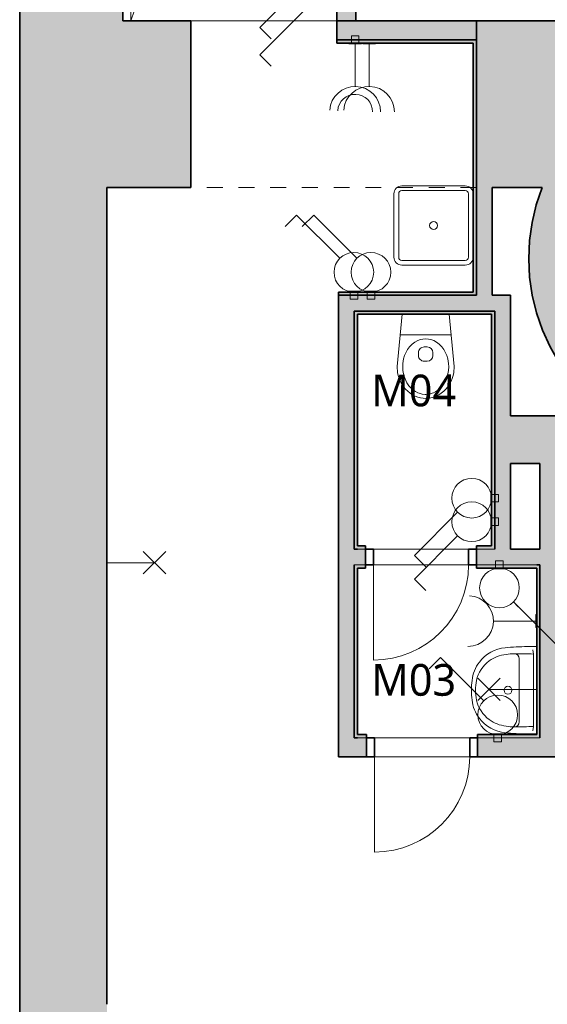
# Model space of a CAD drawing. Header units: metres. Extents: x -0.2 to 46.6, y -4.9 to 28.
# Tile 2 of 15: x -0.2 to 3.1, y 8.5 to 14.8. Entities that reach past the tile are written whole.
import ezdxf

# ---------------------------------------------------------------- set-up
doc = ezdxf.new("R2010")
doc.units = ezdxf.units.M
doc.linetypes.add('AV - Cerch_ 1 tecka 4mm', pattern=[0.006, 0.004, -0.001, 0, -0.001])
doc.layers.add('AV-MISTNOSTI', color=5, linetype='Continuous', lineweight=5, true_color=0x0000ff)
doc.layers.add('AV-TEXTY', color=5, linetype='Continuous', lineweight=13, true_color=0x0000ff)
for name, color, linetype, lineweight in [('AV-SRAFY', 7, 'Continuous', 35), ('AV-STAVBA', 7, 'Continuous', 18), ('AV-VYBAVENI', 7, 'Continuous', 18)]:
    doc.layers.add(name, color=color, linetype=linetype, lineweight=lineweight)
doc.styles.add('Trebuchet MS_B', font='trebuc.ttf', dxfattribs={"height": 0.2})

# ---------------------------------------------------------------- blocks, each defined once
blk = doc.blocks.new('DO_1-L_Obl_ - 600x1970-961081-1NP mezipatro')
at = {"layer": 'AV-STAVBA', "color": 254, "true_color": 0xcccccc}
for p, q in [((0.3, 0.53), (0.3, -0.07)), ((-0.3, -0.07), (0.3, -0.07)), ((-0.3, -0.19), (-0.3, -0.07)), ((0.3, -0.19), (0.3, -0.07)), ((0.3, -0.07), (0.3, -0.19)), ((-0.35, -0.19), (-0.3, -0.19)), ((-0.3, -0.19), (0.3, -0.19)), ((0.3, -0.19), (0.35, -0.19))]:
    blk.add_line(p, q, dxfattribs=at)
at = {"layer": 'AV-STAVBA', "color": 254, "lineweight": 35, "true_color": 0xcccccc}
for p, q in [((-0.3, -0.07), (-0.35, -0.07)), ((-0.35, -0.07), (-0.35, -0.19)), ((-0.3, -0.19), (-0.3, -0.07)), ((0.35, -0.07), (0.3, -0.07)), ((0.3, -0.07), (0.3, -0.19)), ((0.35, -0.19), (0.35, -0.07)), ((-0.35, -0.19), (-0.3, -0.19)), ((0.3, -0.19), (0.35, -0.19))]:
    blk.add_line(p, q, dxfattribs=at)
at = {"layer": 'AV-STAVBA', "color": 254, "linetype": 'AV - Cerch_ 1 tecka 4mm', "true_color": 0xcccccc}
for p, q in [((-0.3, -0.07), (0.3, -0.07)), ((-0.35, -0.19), (0.35, -0.19)), ((-0.3, -0.19), (0.3, -0.19))]:
    blk.add_line(p, q, dxfattribs=at)
at = {"layer": 'AV-STAVBA', "color": 254, "true_color": 0xcccccc}
blk.add_arc((0.3, -0.07), 0.6, 90, 180, dxfattribs=at)
blk = doc.blocks.new('DO_1-L_Obl_ - 600x1970-961458-1NP mezipatro')
at = {"layer": 'AV-STAVBA', "color": 254, "true_color": 0xcccccc}
for p, q in [((0.3, 0.52), (0.3, -0.08)), ((-0.3, -0.08), (0.3, -0.08)), ((-0.3, -0.18), (-0.3, -0.08)), ((0.3, -0.18), (0.3, -0.08)), ((0.3, -0.08), (0.3, -0.18)), ((-0.35, -0.18), (-0.3, -0.18)), ((-0.3, -0.18), (0.3, -0.18)), ((0.3, -0.18), (0.35, -0.18))]:
    blk.add_line(p, q, dxfattribs=at)
at = {"layer": 'AV-STAVBA', "color": 254, "lineweight": 35, "true_color": 0xcccccc}
for p, q in [((-0.3, -0.08), (-0.35, -0.08)), ((-0.35, -0.08), (-0.35, -0.18)), ((-0.3, -0.18), (-0.3, -0.08)), ((0.35, -0.08), (0.3, -0.08)), ((0.3, -0.08), (0.3, -0.18)), ((0.35, -0.18), (0.35, -0.08)), ((-0.35, -0.18), (-0.3, -0.18)), ((0.3, -0.18), (0.35, -0.18))]:
    blk.add_line(p, q, dxfattribs=at)
at = {"layer": 'AV-STAVBA', "color": 254, "linetype": 'AV - Cerch_ 1 tecka 4mm', "true_color": 0xcccccc}
for p, q in [((-0.3, -0.08), (0.3, -0.08)), ((-0.35, -0.18), (0.35, -0.18)), ((-0.3, -0.18), (0.3, -0.18))]:
    blk.add_line(p, q, dxfattribs=at)
at = {"layer": 'AV-STAVBA', "color": 254, "true_color": 0xcccccc}
blk.add_arc((0.3, -0.08), 0.6, 90, 180, dxfattribs=at)
blk = doc.blocks.new('GM_Otvor_obdélníkový - 1800x2300-961583-1NP mezipatro')
at = {"layer": 'AV-STAVBA', "color": 254, "linetype": 'AV - Cerch_ 1 tecka 4mm', "lineweight": 13, "true_color": 0xcccccc}
for p, q in [((-0.9, 0.525), (0.9, 0.525)), ((-0.9, -0.525), (0.9, -0.525)), ((-0.9, -0.525), (0.9, -0.525))]:
    blk.add_line(p, q, dxfattribs=at)
blk = doc.blocks.new('GM_Void_valená klenba - GM_Void_valená klenba-1524312-1NP mezipatro')
at = {"layer": 'AV-STAVBA', "color": 254, "linetype": 'AV - Cerch_ 1 tecka 4mm', "lineweight": 13, "true_color": 0xcccccc}
for p, q in [((-0.55, 2.395), (-0.55, -2.445)), ((-0.55, 2.395), (0.55, 2.395)), ((0.55, 2.395), (0.55, -2.445)), ((-0.55, -2.445), (0.55, -2.445))]:
    blk.add_line(p, q, dxfattribs=at)
for centre, start, end in [((0, 3.7905), 248.48981, 291.51019), ((0, -3.8405), 68.48981, 111.51019)]:
    blk.add_arc(centre, 1.5, start, end, dxfattribs=at)
blk = doc.blocks.new('Koncepční umyvadlo - 550x400-1470811-1NP mezipatro')
at = {"layer": 'AV-VYBAVENI', "color": 254, "true_color": 0xcccccc}
for p, q in [((-0.15, 0.0696), (-0.15, 0.01)), ((-0.075, 0.12), (0.125, 0.12)), ((0.125, 0.12), (0.325, 0.12)), ((0.4, 0.01), (0.4, 0.0696)), ((-0.13, 0.0342), (-0.1027, 0.03)), ((-0.1027, 0.03), (0.3527, 0.03)), ((0.3527, 0.03), (0.38, 0.0342))]:
    blk.add_line(p, q, dxfattribs=at)
blk.add_circle((0.125, 0.191), 0.025, dxfattribs=at)
for centre, radius, start, end in [((0.1108, 0.183), 0.2128, 102.9464, 143.51515), ((0.087, 0.1893), 0.2291, 95.97223, 127.42411), ((0.125, 0.0213), 0.4007, 81.12195, 98.87805), ((0.125, -0.0054), 0.4007, 81.12195, 98.87805), ((0.163, 0.1893), 0.2291, 52.57589, 84.02777), ((0.1392, 0.183), 0.2128, 36.48485, 77.0536), ((0.0863, 0.1873), 0.2303, 126.98722, 174.63967), ((0.1637, 0.1873), 0.2303, 5.36033, 53.01278), ((0.1142, 0.1817), 0.2163, 143.76118, 174.20939), ((0.1358, 0.1817), 0.2163, 5.79061, 36.23882), ((1.3731, 0.0627), 1.5231, 174.49277, 179.73823), ((0.092, 0.1621), 0.1973, 167.88867, 183.52869), ((0.158, 0.1621), 0.1973, 356.47131, 12.11133), ((-1.1231, 0.0627), 1.5231, 0.26177, 5.50723), ((1.2179, 0.1148), 1.3234, 178.47706, 183.67527), ((-0.075, 0.15), 0.03, 180, 270), ((0.325, 0.15), 0.03, 270, 360), ((-0.9659, 0.1148), 1.3213, 356.32077, 1.52691)]:
    blk.add_arc(centre, radius, start, end, dxfattribs=at)
blk = doc.blocks.new('Koncepční WC - WC NADRZ-1470814-1NP mezipatro')
at = {"layer": 'AV-VYBAVENI', "color": 254, "lineweight": 13, "true_color": 0xcccccc}
for p, q in [((0.0218, 0.5074), (0.0069, 0.4953)), ((0.0377, 0.5177), (0.0218, 0.5074)), ((0.0541, 0.526), (0.0377, 0.5177)), ((0.0564, 0.4971), (0.0398, 0.4856)), ((0.0708, 0.5323), (0.0541, 0.526)), ((0.0707, 0.5044), (0.0564, 0.4971)), ((0.0799, 0.5081), (0.0707, 0.5044)), ((0.0876, 0.5367), (0.0708, 0.5323)), ((0.0987, 0.513), (0.0799, 0.5081)), ((0.1042, 0.5392), (0.0876, 0.5367)), ((0.117, 0.515), (0.0987, 0.513)), ((0.1203, 0.54), (0.1042, 0.5392)), ((0.1203, 0.515), (0.117, 0.515)), ((0.1365, 0.5392), (0.1203, 0.54)), ((0.1237, 0.515), (0.1203, 0.515)), ((0.142, 0.513), (0.1237, 0.515)), ((0.1531, 0.5367), (0.1365, 0.5392)), ((0.1607, 0.5081), (0.142, 0.513)), ((0.1699, 0.5323), (0.1531, 0.5367)), ((0.1699, 0.5044), (0.1607, 0.5081)), ((0.1866, 0.526), (0.1699, 0.5323)), ((0.1842, 0.4971), (0.1699, 0.5044)), ((0.2008, 0.4856), (0.1842, 0.4971)), ((0.203, 0.5177), (0.1866, 0.526)), ((0.2188, 0.5074), (0.203, 0.5177)), ((0.2338, 0.4953), (0.2188, 0.5074)), ((-0.0303, 0.4494), (-0.0396, 0.4319)), ((-0.0194, 0.4661), (-0.0303, 0.4494)), ((-0.007, 0.4814), (-0.0194, 0.4661)), ((0.0069, 0.4953), (-0.007, 0.4814)), ((0.0018, 0.4409), (-0.0051, 0.4278)), ((0.0148, 0.4601), (0.0018, 0.4409)), ((0.0314, 0.4782), (0.0148, 0.4601)), ((0.0398, 0.4856), (0.0314, 0.4782)), ((0.2093, 0.4782), (0.2008, 0.4856)), ((0.2258, 0.4601), (0.2093, 0.4782)), ((0.2388, 0.4409), (0.2258, 0.4601)), ((0.2476, 0.4814), (0.2338, 0.4953)), ((0.2458, 0.4278), (0.2388, 0.4409)), ((0.2601, 0.4661), (0.2476, 0.4814)), ((0.271, 0.4494), (0.2601, 0.4661)), ((0.2802, 0.4319), (0.271, 0.4494)), ((-0.0567, 0.3764), (-0.0597, 0.34)), ((-0.0527, 0.395), (-0.0567, 0.3764)), ((-0.047, 0.4136), (-0.0527, 0.395)), ((-0.0396, 0.4319), (-0.047, 0.4136)), ((-0.0197, 0.3855), (-0.0233, 0.3644)), ((-0.0139, 0.4061), (-0.0197, 0.3855)), ((-0.0051, 0.4278), (-0.0139, 0.4061)), ((0.2546, 0.4061), (0.2458, 0.4278)), ((0.2603, 0.3855), (0.2546, 0.4061)), ((0.2639, 0.3644), (0.2603, 0.3855)), ((0.2877, 0.4136), (0.2802, 0.4319)), ((0.2934, 0.395), (0.2877, 0.4136)), ((0.2973, 0.3764), (0.2934, 0.395)), ((0.3003, 0.34), (0.2973, 0.3764)), ((-0.0597, 0.34), (-0.0288, 0.01)), ((-0.0233, 0.3644), (-0.0247, 0.342)), ((-0.0247, 0.342), (-0.0237, 0.3197)), ((-0.0237, 0.3197), (-0.019, 0.2916)), ((0.2597, 0.2916), (0.2644, 0.3197)), ((0.2653, 0.342), (0.2639, 0.3644)), ((0.2644, 0.3197), (0.2653, 0.342)), ((0.2695, 0.01), (0.3003, 0.34)), ((-0.019, 0.2916), (-0.0125, 0.2698)), ((-0.0125, 0.2698), (-0.0032, 0.2484)), ((-0.0032, 0.2484), (0.0063, 0.2319)), ((0.0753, 0.2508), (0.0753, 0.2704)), ((0.1103, 0.3054), (0.1203, 0.3054)), ((0.1203, 0.3054), (0.1303, 0.3054)), ((0.1653, 0.2508), (0.1653, 0.2704)), ((0.2344, 0.2319), (0.2439, 0.2484)), ((0.2439, 0.2484), (0.2532, 0.2698)), ((0.2532, 0.2698), (0.2597, 0.2916)), ((0.0063, 0.2319), (0.0188, 0.2151)), ((0.0188, 0.2151), (0.0344, 0.199)), ((0.0344, 0.199), (0.0515, 0.1859)), ((0.1203, 0.2158), (0.1103, 0.2158)), ((0.1303, 0.2158), (0.1203, 0.2158)), ((0.1891, 0.1859), (0.2063, 0.199)), ((0.2063, 0.199), (0.2219, 0.2151)), ((0.2219, 0.2151), (0.2344, 0.2319)), ((-0.0409, 0.1398), (0.1203, 0.1398)), ((0.0515, 0.1859), (0.0699, 0.1759)), ((0.0699, 0.1759), (0.0885, 0.1693)), ((0.0885, 0.1693), (0.102, 0.1664)), ((0.102, 0.1664), (0.1203, 0.165)), ((0.1203, 0.165), (0.1387, 0.1664)), ((0.1203, 0.1398), (0.2816, 0.1398)), ((0.1387, 0.1664), (0.1521, 0.1693)), ((0.1521, 0.1693), (0.1708, 0.1759)), ((0.1708, 0.1759), (0.1891, 0.1859))]:
    blk.add_line(p, q, dxfattribs=at)
for centre, start, end in [((0.1103, 0.2704), 90, 180), ((0.1103, 0.2508), 180, 270), ((0.1303, 0.2704), 360, 90), ((0.1303, 0.2508), 270, 0)]:
    blk.add_arc(centre, 0.035, start, end, dxfattribs=at)
blk = doc.blocks.new('Koncepční dřez - Dřez-607565-1NP mezipatro')
at = {"layer": 'AV-VYBAVENI', "color": 254, "true_color": 0xcccccc}
for p, q in [((-0.2, 0.25), (0.2, 0.25)), ((-0.25, 0.2), (-0.25, -0.2)), ((-0.22, 0.2), (-0.22, -0.2)), ((0.2, 0.22), (-0.2, 0.22)), ((0.22, -0.2), (0.22, 0.2)), ((-0.2, -0.22), (0.2, -0.22)), ((-0.2, -0.25), (0.2, -0.25))]:
    blk.add_line(p, q, dxfattribs=at)
blk.add_circle((0, 0), 0.025, dxfattribs=at)
for centre, radius, start, end in [((-0.2, 0.2), 0.05, 90, 180), ((0.2, 0.2), 0.05, 360, 90), ((-0.2, 0.2), 0.02, 90, 180), ((0.2, 0.2), 0.02, 360, 90), ((-0.2, -0.2), 0.05, 180, 270), ((-0.2, -0.2), 0.02, 180, 270), ((0.2, -0.2), 0.02, 270, 360), ((0.2, -0.2), 0.05, 270, 360)]:
    blk.add_arc(centre, radius, start, end, dxfattribs=at)
blk = doc.blocks.new('D0089 - 1514 - OÚPSŘ_Benešova_rvt-1-1NP mezipatro')
at = {"layer": 'AV-SRAFY', "lineweight": 5, "true_color": 0xcccccc}
h = blk.add_hatch(color=254, dxfattribs=at)
h.paths.add_polyline_path([(0.4148, 14.2232), (0.4148, 15.0856), (-0.2352, 15.0856), (-0.2352, 14.2232), (0.3148, 14.2232)])
h.paths.add_polyline_path([(0.4148, 16.7738), (0.4148, 26.6382), (-0.2352, 26.6382), (-0.2352, 16.7738)])
at = {"layer": 'AV-SRAFY', "lineweight": 18, "true_color": 0xcccccc}
h = blk.add_hatch(color=254, dxfattribs=at)
h.paths.add_polyline_path([(1.8848, 14.7482), (1.8848, 16.7507), (1.7648, 16.7507), (1.7648, 14.7482)])
h.paths.add_polyline_path([(1.8848, 17.6507), (1.8848, 19.0882), (1.7648, 19.0882), (1.7648, 17.6507)])
h = blk.add_hatch(color=254, dxfattribs=at)
h.paths.add_polyline_path([(10.6548, 13.6982), (10.6548, 14.7482), (10.3998, 14.7482), (10.2998, 14.6482), (10.2998, 14.3782), (10.3998, 14.3782), (10.3998, 13.6982)])
h.paths.add_polyline_path([(5.0625, 13.6982), (6.3398, 13.6982), (6.3398, 14.3782), (6.4398, 14.3782), (6.4398, 14.6482), (6.3398, 14.7482), (2.6448, 14.7482), (2.6448, 13.6982), (3.3662, 13.6982), (3.3662, 14.1966), (4.2079, 14.1966), (4.3098, 14.1911), (4.4105, 14.1747), (4.5089, 14.1475), (4.6038, 14.11), (4.6941, 14.0625), (4.7787, 14.0056), (4.8568, 13.9399), (4.9273, 13.8661), (4.9896, 13.7853), (5.0427, 13.6982)])
h.paths.add_polyline_path([(7.7898, 13.6982), (8.9498, 13.6982), (8.9498, 14.3782), (9.0498, 14.3782), (9.0498, 14.6482), (8.9498, 14.7482), (7.7898, 14.7482), (7.6898, 14.6482), (7.6898, 14.3782), (7.7898, 14.3782)])
h.paths.add_polyline_path([(0.8448, 13.6982), (0.8448, 14.7482), (0.4148, 14.7482), (0.4148, 14.2232), (0.3148, 14.2232), (0.3148, 13.6982)])
for points in [[(2.5111, 14.6282), (2.6448, 14.6282), (2.6448, 14.7482), (1.7648, 14.7482), (1.7648, 14.6282)], [(2.6448, 14.6082), (2.6448, 14.6282), (1.7648, 14.6282), (1.7648, 14.6082), (2.6248, 14.6082)], [(2.6248, 13.0182), (2.6448, 13.0182), (2.6448, 14.6082), (2.6248, 14.6082), (2.6248, 13.0382)], [(0.3148, 8.0482), (0.3148, 14.2232), (-0.2352, 14.2232), (-0.2352, 8.0482)], [(2.6448, 13.0182), (2.7448, 13.0182), (2.7448, 13.6982), (2.6448, 13.6982), (2.6448, 13.3185)], [(2.5111, 13.0182), (2.6248, 13.0182), (2.6248, 13.0382), (1.7748, 13.0382), (1.7748, 13.0182)], [(1.8748, 10.2282), (1.8748, 13.0182), (1.7748, 13.0182), (1.7748, 10.2282)], [(2.8598, 12.9182), (2.8598, 13.0182), (1.8748, 13.0182), (1.8748, 12.9182), (2.7598, 12.9182)], [(1.8748, 12.8982), (2.7398, 12.8982), (2.7398, 12.9182), (1.8748, 12.9182)], [(2.7598, 11.4382), (2.7598, 12.9182), (2.7398, 12.9182), (2.7398, 11.4382)], [(2.7598, 11.4182), (2.8598, 11.4182), (2.8598, 12.9182), (2.7598, 12.9182), (2.7598, 11.8744)], [(1.8948, 11.4182), (1.8948, 12.8982), (1.8748, 12.8982), (1.8748, 11.4182)], [(3.0448, 10.2282), (3.3948, 10.2282), (3.3948, 11.9582), (3.0448, 11.9582), (3.0448, 10.4302)], [(1.8948, 10.2282), (1.8948, 11.2982), (1.8748, 11.2982), (1.8748, 10.2282)], [(3.0248, 10.2482), (3.0448, 10.2482), (3.0448, 11.3182), (3.0248, 11.3182), (3.0248, 10.4302)]]:
    blk.add_hatch(color=254, dxfattribs=at).paths.add_polyline_path(points)
h = blk.add_hatch(color=254, dxfattribs=at)
h.paths.add_polyline_path([(3.726, 12.1186), (3.7256, 12.4312), (3.6389, 12.4884), (3.559, 12.5548), (3.4867, 12.6294), (3.4231, 12.7116), (3.3688, 12.8001), (3.3245, 12.8941), (3.2907, 12.9923), (3.2679, 13.0937), (3.2563, 13.1969), (3.256, 13.3008), (3.267, 13.4041), (3.2893, 13.5056), (3.3225, 13.604), (3.3662, 13.6982), (3.0586, 13.6982), (3.0214, 13.5869), (2.9955, 13.4769), (2.9797, 13.3628), (2.9747, 13.2477), (2.9804, 13.1326), (2.9969, 13.0186), (3.024, 12.9066), (3.0615, 12.7977), (3.109, 12.6927), (3.1661, 12.5927), (3.2323, 12.4984), (3.307, 12.4107), (3.3896, 12.3304), (3.4794, 12.2582), (3.5579, 12.2054), (3.6403, 12.1587)])
h.paths.add_polyline_path([(4.6873, 12.1202), (4.7716, 12.16), (4.8527, 12.2061), (4.93, 12.2582), (5.0201, 12.3307), (5.1029, 12.4113), (5.1778, 12.4993), (5.2455, 12.5964), (5.3013, 12.6945), (5.3487, 12.7999), (5.3861, 12.9093), (5.413, 13.0217), (5.4293, 13.1361), (5.4347, 13.2516), (5.1547, 13.2516), (5.1483, 13.142), (5.1294, 13.034), (5.0982, 12.9288), (5.055, 12.8279), (5.0005, 12.7327), (4.9354, 12.6444), (4.8605, 12.5642), (4.7769, 12.4932), (4.6856, 12.4323), (4.6858, 12.2582), (4.6873, 12.2582), (4.6873, 12.2354)])
h = blk.add_hatch(color=254, dxfattribs=at)
h.paths.add_polyline_path([(3.726, 12.1186), (3.7273, 12.1186), (3.7273, 12.2582), (3.7258, 12.2582)])
h.paths.add_polyline_path([(3.7273, 11.9582), (3.7266, 12.1183), (3.726, 12.1186), (3.6403, 12.1587), (3.5579, 12.2054), (3.4793, 12.2582), (2.8598, 12.2582), (2.8598, 11.9582), (3.5317, 11.9582)])
h.paths.add_polyline_path([(6.2198, 11.9582), (6.2198, 12.2582), (4.93, 12.2582), (4.8527, 12.2061), (4.7716, 12.16), (4.6873, 12.1202), (4.6873, 11.9582), (5.5728, 11.9582)])
h = blk.add_hatch(color=254, dxfattribs=at)
h.paths.add_polyline_path([(2.6448, 11.4182), (2.7598, 11.4182), (2.7598, 11.4382), (2.6448, 11.4382)])
h.paths.add_polyline_path([(1.8948, 11.4182), (1.9448, 11.4182), (1.9448, 11.4382), (1.8948, 11.4382)])
h = blk.add_hatch(color=254, dxfattribs=at)
h.paths.add_polyline_path([(3.0448, 11.3182), (3.0448, 11.4182), (2.6448, 11.4182), (2.6448, 11.3182), (3.0248, 11.3182)])
h.paths.add_polyline_path([(1.8748, 11.3182), (1.9448, 11.3182), (1.9448, 11.4182), (1.8748, 11.4182)])
h = blk.add_hatch(color=254, dxfattribs=at)
h.paths.add_polyline_path([(3.0248, 11.2982), (3.0248, 11.3182), (2.6448, 11.3182), (2.6448, 11.2982)])
h.paths.add_polyline_path([(1.8748, 11.2982), (1.9448, 11.2982), (1.9448, 11.3182), (1.8748, 11.3182)])
h = blk.add_hatch(color=254, dxfattribs=at)
h.paths.add_polyline_path([(1.9522, 10.2282), (1.9522, 10.2482), (1.8948, 10.2482), (1.8948, 10.2282)])
h.paths.add_polyline_path([(3.0448, 10.2282), (3.0448, 10.2482), (2.6522, 10.2482), (2.6522, 10.2282)])
h = blk.add_hatch(color=254, dxfattribs=at)
h.paths.add_polyline_path([(9.1848, 10.1082), (9.1848, 10.2282), (4.6696, 10.2282), (4.6696, 10.1082), (7.6139, 10.1082)])
h.paths.add_polyline_path([(10.6548, 10.1082), (10.6548, 10.2282), (10.0848, 10.2282), (10.0848, 10.1082), (10.1654, 10.1082)])
h.paths.add_polyline_path([(3.5317, 10.1082), (3.7696, 10.1082), (3.7696, 10.2282), (2.6522, 10.2282), (2.6522, 10.1082)])
h.paths.add_polyline_path([(1.7748, 10.1082), (1.9522, 10.1082), (1.9522, 10.2282), (1.7748, 10.2282)])
at = {"layer": 'AV-STAVBA', "color": 254, "lineweight": 35, "true_color": 0xcccccc}
for p, q in [((1.7648, 16.7507), (1.7648, 14.7482)), ((1.8848, 14.7482), (1.8848, 16.7507)), ((-0.2352, 14.2232), (-0.2352, 15.0856)), ((0.4148, 14.7482), (0.4148, 15.0856)), ((0.8448, 14.7482), (0.4148, 14.7482)), ((0.8448, 13.6982), (0.8448, 14.7482)), ((1.7648, 14.7482), (1.8848, 14.7482)), ((2.6448, 14.7482), (1.7648, 14.7482)), ((1.7648, 14.7482), (1.7648, 14.6282)), ((5.3048, 14.7482), (2.6448, 14.7482)), ((2.6448, 14.7482), (2.6448, 13.6982)), ((2.6448, 14.6282), (2.6448, 14.7482)), ((1.7648, 14.6282), (2.6448, 14.6282)), ((2.6448, 14.6282), (1.7648, 14.6282)), ((1.7648, 14.6282), (1.7648, 14.6082)), ((1.7648, 14.6082), (2.6248, 14.6082)), ((2.6248, 14.6082), (2.6248, 13.0382)), ((2.6448, 14.6082), (2.6448, 14.6282)), ((2.6448, 13.0182), (2.6448, 14.6082)), ((-0.2352, 14.2232), (-0.2352, 8.0482)), ((0.3148, 8.5482), (0.3148, 13.6982)), ((0.3148, 13.6982), (0.8448, 13.6982)), ((2.6448, 13.6982), (2.6448, 13.0182)), ((2.7448, 13.0182), (2.7448, 13.6982)), ((2.7448, 13.6982), (3.0586, 13.6982)), ((2.6248, 13.0382), (1.7748, 13.0382)), ((1.7748, 13.0382), (1.7748, 13.0182)), ((1.8748, 13.0182), (1.7748, 13.0182)), ((1.7748, 13.0182), (1.7748, 10.2282)), ((1.7748, 13.0182), (2.6248, 13.0182)), ((2.6448, 13.0182), (1.8748, 13.0182)), ((2.6248, 13.0182), (2.6448, 13.0182)), ((2.8598, 13.0182), (2.7448, 13.0182)), ((2.8598, 12.9182), (2.8598, 13.0182)), ((1.8748, 11.4182), (1.8748, 12.9182)), ((1.8748, 12.9182), (2.7598, 12.9182)), ((2.7398, 12.9182), (1.8748, 12.9182)), ((1.8748, 12.9182), (1.8748, 12.8982)), ((2.7598, 12.9182), (2.7398, 12.9182)), ((2.7598, 12.9182), (2.7598, 11.4182)), ((2.7598, 11.4382), (2.7598, 12.9182)), ((2.8598, 12.2582), (2.8598, 12.9182)), ((1.8748, 12.8982), (1.8748, 11.4182)), ((1.8948, 12.8982), (2.7398, 12.8982)), ((1.8948, 11.4382), (1.8948, 12.8982)), ((2.7398, 12.8982), (2.7398, 11.4382)), ((3.4793, 12.2582), (2.8598, 12.2582)), ((2.8598, 11.4182), (2.8598, 11.9582)), ((2.8598, 11.9582), (3.0448, 11.9582)), ((3.0448, 11.9582), (3.0448, 11.4182)), ((1.9448, 11.4382), (1.8948, 11.4382)), ((1.9448, 11.4182), (1.9448, 11.4382)), ((2.7398, 11.4382), (2.6448, 11.4382)), ((2.6448, 11.4382), (2.6448, 11.4182)), ((2.7598, 11.4182), (2.7598, 11.4382)), ((1.8948, 11.4182), (1.8748, 11.4182)), ((1.8748, 11.4182), (1.8948, 11.4182)), ((1.9448, 11.3182), (1.9448, 11.4182)), ((2.6448, 11.4182), (2.6448, 11.3182)), ((3.0448, 11.4182), (2.8598, 11.4182)), ((1.8748, 10.2282), (1.8748, 11.3182)), ((1.8748, 11.3182), (1.8748, 11.2982)), ((1.8748, 11.2982), (1.8748, 10.2282)), ((1.8948, 11.2982), (1.9448, 11.2982)), ((1.8948, 10.2482), (1.8948, 11.2982)), ((1.9448, 11.2982), (1.9448, 11.3182)), ((2.6448, 11.3182), (2.6448, 11.2982)), ((2.6448, 11.2982), (3.0248, 11.2982)), ((3.0248, 11.3182), (3.0448, 11.3182)), ((3.0448, 11.3182), (3.0248, 11.3182)), ((3.0248, 11.2982), (3.0248, 10.2482)), ((3.0448, 11.3182), (3.0448, 10.2282)), ((3.0448, 10.2482), (3.0448, 11.3182)), ((1.9522, 10.2482), (1.8948, 10.2482)), ((1.9522, 10.2282), (1.9522, 10.2482)), ((3.0248, 10.2482), (2.6522, 10.2482)), ((2.6522, 10.2482), (2.6522, 10.2282)), ((3.0448, 10.2282), (3.0448, 10.2482)), ((1.7748, 10.2282), (1.7748, 10.1082)), ((1.8948, 10.2282), (1.8748, 10.2282)), ((1.8748, 10.2282), (1.8948, 10.2282)), ((1.9522, 10.1082), (1.9522, 10.2282)), ((2.6522, 10.2282), (2.6522, 10.1082)), ((1.7748, 10.1082), (1.9522, 10.1082)), ((2.6522, 10.1082), (3.7696, 10.1082))]:
    blk.add_line(p, q, dxfattribs=at)
at = {"layer": 'AV-STAVBA', "color": 254, "true_color": 0xcccccc}
for p, q in [((0.8448, 14.7482), (1.7648, 14.7482)), ((1.7648, 14.7482), (0.8448, 14.7482)), ((1.9448, 11.4182), (1.8948, 11.4182)), ((1.8948, 11.4182), (1.9448, 11.4182)), ((1.9948, 11.4182), (2.5948, 11.4182)), ((2.7598, 11.4182), (2.6448, 11.4182)), ((2.6448, 11.4182), (2.7598, 11.4182)), ((1.8748, 11.3182), (1.9448, 11.3182)), ((1.9448, 11.3182), (1.8748, 11.3182)), ((2.5948, 11.3182), (1.9948, 11.3182)), ((2.6448, 11.3182), (3.0248, 11.3182)), ((3.0248, 11.3182), (2.6448, 11.3182)), ((1.9522, 10.2282), (1.8948, 10.2282)), ((1.8948, 10.2282), (1.9522, 10.2282)), ((2.0022, 10.2282), (2.6022, 10.2282)), ((3.0448, 10.2282), (2.6522, 10.2282)), ((2.6522, 10.2282), (3.0448, 10.2282)), ((2.6022, 10.1082), (2.0022, 10.1082))]:
    blk.add_line(p, q, dxfattribs=at)
at = {"layer": 'AV-STAVBA', "color": 254, "lineweight": 35, "true_color": 0xcccccc, "flags": 128}
blk.add_lwpolyline([(3.0586, 13.6982), (3.0219, 13.589), (2.9955, 13.4769), (2.9797, 13.3628), (2.9747, 13.2477), (2.9804, 13.1326), (2.9969, 13.0186), (3.024, 12.9066), (3.0615, 12.7977), (3.109, 12.6927), (3.1661, 12.5927), (3.2323, 12.4984), (3.307, 12.4107), (3.3896, 12.3304), (3.4794, 12.2582)], dxfattribs=at)
at = {"layer": 'AV-STAVBA', "color": 254, "linetype": 'AV - Cerch_ 1 tecka 4mm', "lineweight": 13, "true_color": 0xcccccc}
for name, p, rotation in [('GM_Void_valená klenba - GM_Void_valená klenba-1524312-1NP mezipatro', (2.8598, 15.2982), 89.9999999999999), ('GM_Otvor_obdélníkový - 1800x2300-961583-1NP mezipatro', (1.7448, 14.2232), 180), ('DO_1-L_Obl_ - 600x1970-961458-1NP mezipatro', (2.2948, 11.2382), 180), ('DO_1-L_Obl_ - 600x1970-961081-1NP mezipatro', (2.3022, 10.0382), 180)]:
    blk.add_blockref(name, p, dxfattribs=dict(at, rotation=rotation))
at = {"layer": 'AV-VYBAVENI', "color": 254, "linetype": 'AV - Cerch_ 1 tecka 4mm', "lineweight": 13, "true_color": 0xcccccc}
blk.add_blockref('Koncepční dřez - Dřez-607565-1NP mezipatro', (2.3748, 13.4582), dxfattribs=at)
for name, p, rotation in [('Koncepční WC - WC NADRZ-1470814-1NP mezipatro', (2.4451, 12.9082), 180), ('Koncepční umyvadlo - 550x400-1470811-1NP mezipatro', (3.0348, 10.4032), 90)]:
    blk.add_blockref(name, p, dxfattribs=dict(at, rotation=rotation))
blk = doc.blocks.new('EF_Vypínač - Jednoklapka-835338-1NP mezipatro')
at = {"layer": 'AV-STAVBA'}
for p, q in [((1.5, 18.9682), (1.5, 19.0132)), ((1.5, 19.0132), (1.548, 19.0132)), ((1.548, 19.0132), (1.548, 18.9682)), ((1.484, 18.9632), (1.484, 18.9682)), ((1.484, 18.9682), (1.564, 18.9682)), ((1.564, 18.9632), (1.484, 18.9632)), ((1.494, 18.9632), (1.554, 18.9632)), ((1.554, 18.9632), (1.494, 18.9632)), ((1.564, 18.9682), (1.564, 18.9632))]:
    blk.add_line(p, q, dxfattribs=at)
blk = doc.blocks.new('EF_Zásuvka - Dvojzásuvka-V8-1NP mezipatro')
at = {"layer": 'AV-STAVBA'}
for p, q in [((1.856, 14.6082), (1.856, 14.6532)), ((1.856, 14.6532), (1.904, 14.6532)), ((1.904, 14.6532), (1.904, 14.6082)), ((1.84, 14.6032), (1.84, 14.6082)), ((1.84, 14.6082), (1.92, 14.6082)), ((1.92, 14.6032), (1.84, 14.6032)), ((1.91, 14.6032), (1.85, 14.6032)), ((1.85, 14.6032), (1.91, 14.6032)), ((1.91, 14.6032), (1.85, 14.6032)), ((1.85, 14.6032), (1.91, 14.6032)), ((1.855, 14.6032), (1.905, 14.6032)), ((1.855, 14.6032), (1.905, 14.6032)), ((1.862, 14.6032), (1.9, 14.6032)), ((1.862, 14.6032), (1.9, 14.6032)), ((1.862, 14.6032), (1.9, 14.6032)), ((1.862, 14.6032), (1.9, 14.6032)), ((1.8687, 14.6032), (1.8725, 14.6032)), ((1.8687, 14.6032), (1.8725, 14.6032)), ((1.8701, 14.6032), (1.8738, 14.6032)), ((1.8701, 14.6032), (1.8738, 14.6032)), ((1.8737, 14.6032), (1.8775, 14.6032)), ((1.8737, 14.6032), (1.8775, 14.6032)), ((1.8787, 14.6032), (1.8825, 14.6032)), ((1.8787, 14.6032), (1.8825, 14.6032)), ((1.8912, 14.6032), (1.8874, 14.6032)), ((1.8912, 14.6032), (1.8874, 14.6032)), ((1.8925, 14.6032), (1.8887, 14.6032)), ((1.8925, 14.6032), (1.8887, 14.6032)), ((1.92, 14.6082), (1.92, 14.6032))]:
    blk.add_line(p, q, dxfattribs=at)
blk = doc.blocks.new('EF_Zásuvka - Jednozásuvka-840808-1NP mezipatro')
at = {"layer": 'AV-STAVBA'}
for p, q in [((5.3498, 27.6508), (5.3498, 27.7308)), ((5.3498, 27.7308), (5.3548, 27.7308)), ((5.3498, 27.6608), (5.3498, 27.7208)), ((5.3498, 27.7208), (5.3498, 27.6608)), ((5.3498, 27.6608), (5.3498, 27.7208)), ((5.3498, 27.7158), (5.3498, 27.6658)), ((5.3498, 27.7088), (5.3498, 27.6708)), ((5.3498, 27.7088), (5.3498, 27.6708)), ((5.3498, 27.702), (5.3498, 27.6983)), ((5.3498, 27.702), (5.3498, 27.6983)), ((5.3498, 27.692), (5.3498, 27.6883)), ((5.3498, 27.692), (5.3498, 27.6883)), ((5.3498, 27.6783), (5.3498, 27.682)), ((5.3498, 27.6783), (5.3498, 27.682)), ((5.3548, 27.6508), (5.3498, 27.6508))]:
    blk.add_line(p, q, dxfattribs=at)
blk = doc.blocks.new('LF_kulový vrchlík - 150_40-V23-1NP mezipatro')
at = {"layer": 'AV-STAVBA', "color": 5, "true_color": 0x0000ff}
for p, q in [((0.6441, 20.6796), (0.7855, 20.8211)), ((0.6441, 20.8211), (0.7855, 20.6796)), ((0.4164, 20.7503), (0.7148, 20.7503))]:
    blk.add_line(p, q, dxfattribs=at)

msp = doc.modelspace()

# ---------------------------------------------------------------- linework, layer by layer
at = {"layer": 'AV-TEXTY', "lineweight": 5}
for p, q in [((1.5514, 14.9798), (1.2788, 14.7072)), ((1.5514, 14.8065), (1.2788, 14.5339)), ((1.2788, 14.7072), (1.3507, 14.6352)), ((1.88, 14.335), (1.88, 14.6082)), ((1.9679, 14.335), (1.9679, 14.6082)), ((1.2788, 14.5339), (1.3507, 14.4619)), ((1.511, 13.5242), (1.439, 13.4523)), ((1.7836, 13.2516), (1.511, 13.5242)), ((1.6186, 13.5242), (1.5466, 13.4523)), ((1.8912, 13.2516), (1.6186, 13.5242)), ((1.7836, 13.2516), (1.7539, 13.2813)), ((1.8912, 13.2516), (1.8615, 13.2813)), ((2.5264, 11.6507), (2.2537, 11.378)), ((2.5264, 11.6507), (2.4967, 11.621)), ((2.5264, 11.5021), (2.2537, 11.2295)), ((2.5264, 11.5021), (2.4967, 11.4724)), ((2.2537, 11.378), (2.3257, 11.3061)), ((2.2537, 11.2295), (2.3257, 11.1575)), ((2.8784, 11.0848), (2.9081, 11.0551)), ((2.8784, 11.0848), (3.151, 10.8122)), ((2.7516, 10.9646), (3.0248, 10.9646)), ((2.4181, 10.7342), (2.3462, 10.6623)), ((2.6908, 10.4616), (2.4181, 10.7342)), ((2.6908, 10.4616), (2.6611, 10.4913))]:
    msp.add_line(p, q, dxfattribs=at)
for centre in [(1.872, 13.1632), (1.9796, 13.1632), (2.6148, 11.7391), (2.6148, 11.5905), (2.79, 11.1732), (2.7792, 10.3732)]:
    msp.add_circle(centre, 0.125, dxfattribs=at)
for centre, radius, start, end in [((1.88, 14.175), 0.16, 360, 176.41054), ((1.88, 14.175), 0.11, 360, 176.41054), ((1.9679, 14.175), 0.16, 360, 176.41054), ((2.5916, 10.9646), 0.16, 270, 86.41054)]:
    msp.add_arc(centre, radius, start, end, dxfattribs=at)

# ---------------------------------------------------------------- block references
at = {"lineweight": 5}
msp.add_blockref('D0089 - 1514 - OÚPSŘ_Benešova_rvt-1-1NP mezipatro', (0, 0), dxfattribs=at)
at = {"layer": 'AV-STAVBA'}
for name, p in [('EF_Zásuvka - Dvojzásuvka-V8-1NP mezipatro', (0, 0)), ('EF_Vypínač - Jednoklapka-835338-1NP mezipatro', (1.2659, -7.67)), ('EF_Zásuvka - Jednozásuvka-840808-1NP mezipatro', (-2.33, -16.7261))]:
    msp.add_blockref(name, p, dxfattribs=at)
for name, p, rotation in [('EF_Zásuvka - Jednozásuvka-840808-1NP mezipatro', (29.6586, 9.2534), 90.00000000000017), ('EF_Vypínač - Jednoklapka-835338-1NP mezipatro', (3.3961, 32.0064), 180), ('EF_Vypínač - Jednoklapka-835338-1NP mezipatro', (3.5037, 32.0064), 180), ('EF_Vypínač - Jednoklapka-835338-1NP mezipatro', (-16.2284, 13.2631), 270.0000000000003), ('EF_Vypínač - Jednoklapka-835338-1NP mezipatro', (-16.2284, 13.1145), 270.0000000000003), ('EF_Vypínač - Jednoklapka-835338-1NP mezipatro', (4.3032, 29.2164), 180)]:
    msp.add_blockref(name, p, dxfattribs=dict(at, rotation=rotation))
at = {"layer": 'AV-STAVBA', "color": 5, "true_color": 0x0000ff}
msp.add_blockref('LF_kulový vrchlík - 150_40-V23-1NP mezipatro', (-0.1, -9.418), dxfattribs=at)
at = {"layer": 'AV-STAVBA', "color": 5, "true_color": 0x0000ff, "rotation": 180}
msp.add_blockref('LF_kulový vrchlík - 150_40-V23-1NP mezipatro', (3.4396, 31.284), dxfattribs=at)

# ---------------------------------------------------------------- texts
at = {"layer": 'AV-MISTNOSTI', "char_height": 0.2, "width": 0.657384, "attachment_point": 1, "style": 'Trebuchet MS_B'}
for s, insert in [('M04', (1.9823, 12.5179)), ('M03', (1.9823, 10.6935)), ('M03', (1.9823, 10.6935))]:
    msp.add_mtext(s, dxfattribs=dict(at, insert=insert))

doc.saveas('drawing.dxf')
